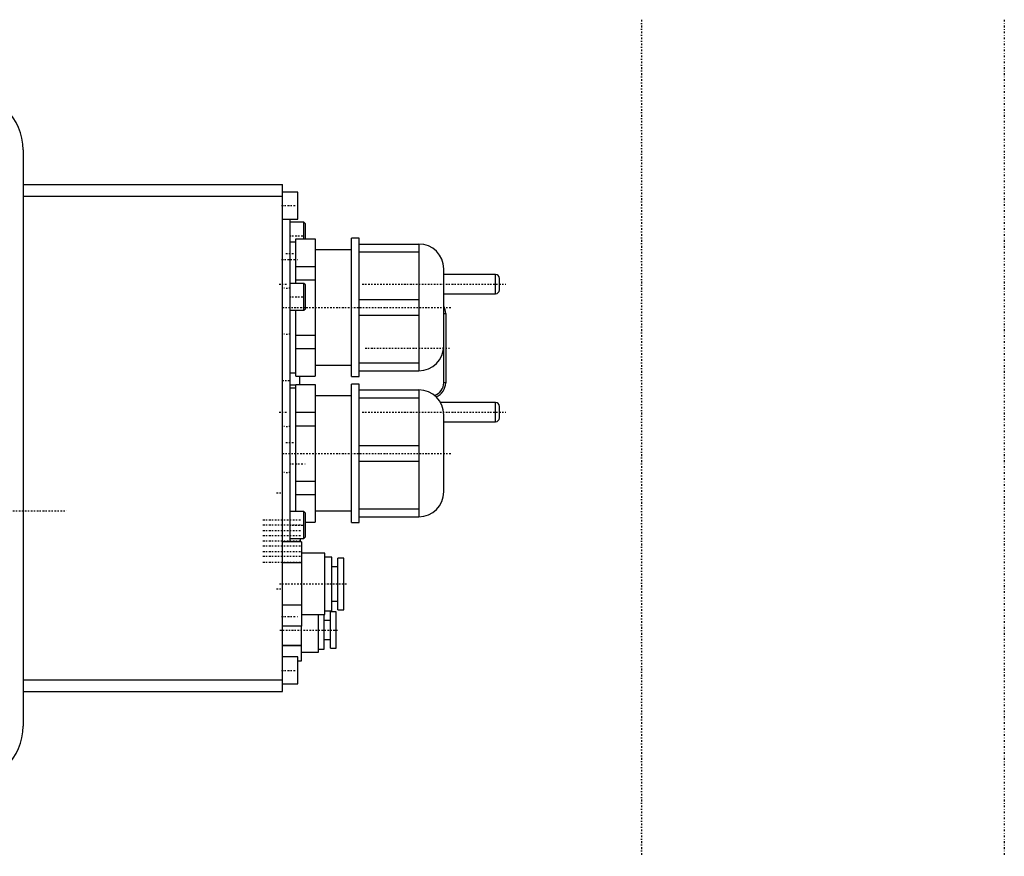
# Model space of a CAD drawing. Extents: x -565 to 345, y -109 to 109.
# Tile 3 of 3: x 89 to 345, y -109 to 109. Entities that reach past the tile are written whole.
import ezdxf

# ---------------------------------------------------------------- set-up
doc = ezdxf.new("R2010")
doc.units = 0
doc.linetypes.add('CENTER', pattern=[1.5, 0.45, -0.5, 0.05, -0.5])
doc.layers.add('AM_0', color=7, linetype='CONTINUOUS')
doc.layers.add('AM_7', color=7, linetype='CENTER')

msp = doc.modelspace()

# ---------------------------------------------------------------- linework, layer by layer
at = {"layer": 'AM_0', "color": 7, "linetype": 'CONTINUOUS'}
for p, q in [((90, 75), (90, -75)), ((90, 66), (157.5, 66)), ((157.5, -66), (157.5, 66)), ((90, 63), (157.5, 63)), ((161.5, 64), (157.5, 64)), ((161.5, 57), (161.5, 64)), ((157.5, 57), (161.5, 57)), ((159.5, -27.04), (159.5, 57.01)), ((163.1, 56.17), (159.5, 56.17)), ((163.5, 55.77), (163.1, 56.17)), ((163.1, 51.89), (163.1, 56.17)), ((163.5, 51.89), (163.5, 55.77)), ((161, 40.25), (161, 51.89)), ((161, 51.89), (166, 51.89)), ((166, 51.89), (166, 16.11)), ((177.5, 52), (175.5, 52)), ((175.5, 16), (175.5, 52)), ((177.5, 16), (177.5, 52)), ((161, 51), (159.5, 51)), ((175.5, 49), (166, 49)), ((177.5, 50.5), (193, 50.5)), ((193, 50.5), (193, 17.5)), ((177.5, 48.46), (193, 48.46)), ((161, 44.69), (166, 44.69)), ((199.5, 14.4), (199.5, 44)), ((161, 41.2), (166, 41.2)), ((213, 42.56), (199.5, 42.56)), ((213, 37.56), (213, 42.56)), ((214, 38.56), (214, 41.56)), ((163.1, 40.25), (159.5, 40.25)), ((163.5, 39.85), (163.1, 40.25)), ((163.1, 33.25), (163.1, 40.25)), ((163.5, 33.65), (163.5, 39.85)), ((177.5, 36.04), (193, 36.04)), ((199.5, 37.56), (213, 37.56)), ((163.1, 33.25), (163.5, 33.65)), ((159.5, 33.25), (163.1, 33.25)), ((161, 16.11), (161, 33.25)), ((177.5, 31.96), (193, 31.96)), ((199.5, 32.4), (200, 32.4)), ((200, 32.4), (200, 14.4)), ((161, 26.8), (166, 26.8)), ((161, 23.31), (166, 23.31)), ((166, 19), (175.5, 19)), ((177.5, 19.54), (193, 19.54)), ((159.5, 17), (161, 17)), ((161, 16.11), (166, 16.11)), ((162, 13.89), (162, 16.11)), ((175.5, 16), (177.5, 16)), ((177.5, 17.5), (193, 17.5)), ((159.5, 13.81), (161, 13.81)), ((161, 13), (159.5, 13)), ((161, -19.18), (161, 13.89)), ((161, 13.89), (166, 13.89)), ((166, 13.89), (166, -21.89)), ((177.5, 14), (175.5, 14)), ((175.5, -22), (175.5, 14)), ((177.5, -22), (177.5, 14)), ((200, 14.4), (199.5, 14.4)), ((175.5, 11), (166, 11)), ((177.5, 12.5), (193, 12.5)), ((177.5, 10.46), (193, 10.46)), ((193, 12.5), (193, -20.5)), ((213, 9.24), (198.63, 9.24)), ((213, 4.24), (213, 9.24)), ((214, 5.24), (214, 8.24)), ((161, 6.69), (166, 6.69)), ((199.5, -14), (199.5, 6)), ((161, 3.2), (166, 3.2)), ((199.5, 4.24), (213, 4.24)), ((177.5, -1.96), (193, -1.96)), ((177.5, -6.04), (193, -6.04)), ((161, -11.2), (166, -11.2)), ((161, -14.69), (166, -14.69)), ((163.1, -19.17), (159.5, -19.17)), ((163.5, -19.57), (163.1, -19.17)), ((163.1, -26.17), (163.1, -19.17)), ((163.5, -25.77), (163.5, -19.57)), ((166, -19), (175.5, -19)), ((177.5, -18.46), (193, -18.46)), ((177.5, -20.5), (193, -20.5)), ((163.5, -21.89), (166, -21.89)), ((175.5, -22), (177.5, -22)), ((162.5, -27.04), (157.5, -27.04)), ((159.5, -26.17), (163.1, -26.17)), ((162.1, -26.17), (162.1, -27.04)), ((162.5, -27.04), (162.5, -48.96)), ((163.1, -26.17), (163.5, -25.77)), ((168.5, -30.01), (162.5, -30.01)), ((168.5, -45.99), (168.5, -30.01)), ((162.5, -32.52), (157.5, -32.52)), ((170.4, -31), (168.5, -31)), ((170.4, -44.99), (170.4, -31)), ((173.45, -31.25), (171.95, -31.25)), ((171.95, -44.74), (171.95, -31.25)), ((173.45, -44.74), (173.45, -31.25)), ((171.95, -33.51), (170.4, -33.51)), ((162.5, -43.48), (157.5, -43.48)), ((170.4, -42.49), (171.95, -42.49)), ((162.5, -45.99), (168.5, -45.99)), ((166.9, -55.77), (166.9, -45.99)), ((168.4, -55.01), (168.4, -45.99)), ((168.5, -44.99), (170.4, -44.99)), ((171.5, -45.25), (170, -45.25)), ((170, -54.75), (170, -45.25)), ((171.5, -54.75), (171.5, -45.25)), ((171.95, -44.74), (173.45, -44.74)), ((170, -47.5), (168.4, -47.5)), ((162.5, -48.96), (157.5, -48.96)), ((162.4, -48.96), (162.4, -58.08)), ((168.4, -52.5), (170, -52.5)), ((162.4, -54.04), (157.5, -54.04)), ((157.5, -54.04), (162.4, -54.04)), ((162.4, -55.77), (166.9, -55.77)), ((166.9, -55.01), (168.4, -55.01)), ((170, -54.75), (171.5, -54.75)), ((161.5, -57), (157.5, -57)), ((161.5, -64), (161.5, -57)), ((162.4, -58.08), (161.5, -58.08)), ((90, -63), (157.5, -63)), ((157.5, -64), (161.5, -64)), ((90, -66), (157.5, -66))]:
    msp.add_line(p, q, dxfattribs=at)
for centre, radius, start, end in [((75, 75), 15, 0, 90), ((193, 44), 6.5, 0, 90), ((213, 41.56), 1, 0, 90), ((213, 38.56), 1, 270, 0), ((196, 32.4), 4, 0, 28.955), ((193, 24), 6.5, 270, 0), ((196, 14.4), 3.5, 287.8085, 0), ((196, 14.4), 4, 292.0075, 0), ((193, 6), 6.5, 0, 90), ((213, 8.24), 1, 0, 90), ((213, 5.24), 1, 270, 0), ((193, -14), 6.5, 270, 0), ((75, -75), 15, 270, 0)]:
    msp.add_arc(centre, radius, start, end, dxfattribs=at)
at = {"layer": 'AM_7', "color": 4, "linetype": 'CENTER'}
for p, q in [((251, 108.9), (251, -108.9)), ((345.44, 108.9), (345.44, -108.9)), ((157.3, 60.5), (161.7, 60.5)), ((159.3, 52.67), (163.7, 52.67)), ((157.3, 46.5), (161.7, 46.5)), ((158.36, 48), (161.44, 48)), ((156.61, 40.06), (158.59, 40.06)), ((159.58, 39), (157.83, 39)), ((178.3, 40.06), (215.7, 40.06)), ((159.3, 36.75), (163.7, 36.75)), ((157.5, 34), (201.5, 34)), ((159.58, 27), (157.83, 27)), ((179, 23.4), (201, 23.4)), ((157.4, 15), (159.6, 15)), ((156.61, 6.73), (158.59, 6.73)), ((178.3, 6.74), (215.7, 6.74)), ((159.58, 3), (157.83, 3)), ((158.36, -1.2), (161.44, -1.2)), ((157.5, -4), (201.5, -4)), ((159.3, -6.75), (163.7, -6.75)), ((159.58, -9), (157.83, -9)), ((155.93, -14.25), (157.57, -14.25)), ((68.72, -19), (101.28, -19)), ((152.44, -21.27), (162.56, -21.27)), ((152.44, -22.64), (162.56, -22.64)), ((159.3, -22.67), (163.7, -22.67)), ((152.44, -24.04), (162.56, -24.04)), ((152.44, -25.34), (162.56, -25.34)), ((152.44, -26.81), (162.56, -26.81)), ((152.44, -28.04), (162.56, -28.04)), ((152.44, -29.58), (162.56, -29.58)), ((152.44, -30.74), (162.56, -30.74)), ((152.44, -32.35), (162.56, -32.35)), ((156.7, -38), (174.25, -38)), ((155.93, -39.25), (157.57, -39.25)), ((157.3, -46.5), (161.7, -46.5)), ((156.8, -50), (172.2, -50)), ((157.3, -60.5), (161.7, -60.5))]:
    msp.add_line(p, q, dxfattribs=at)

doc.saveas('drawing.dxf')
